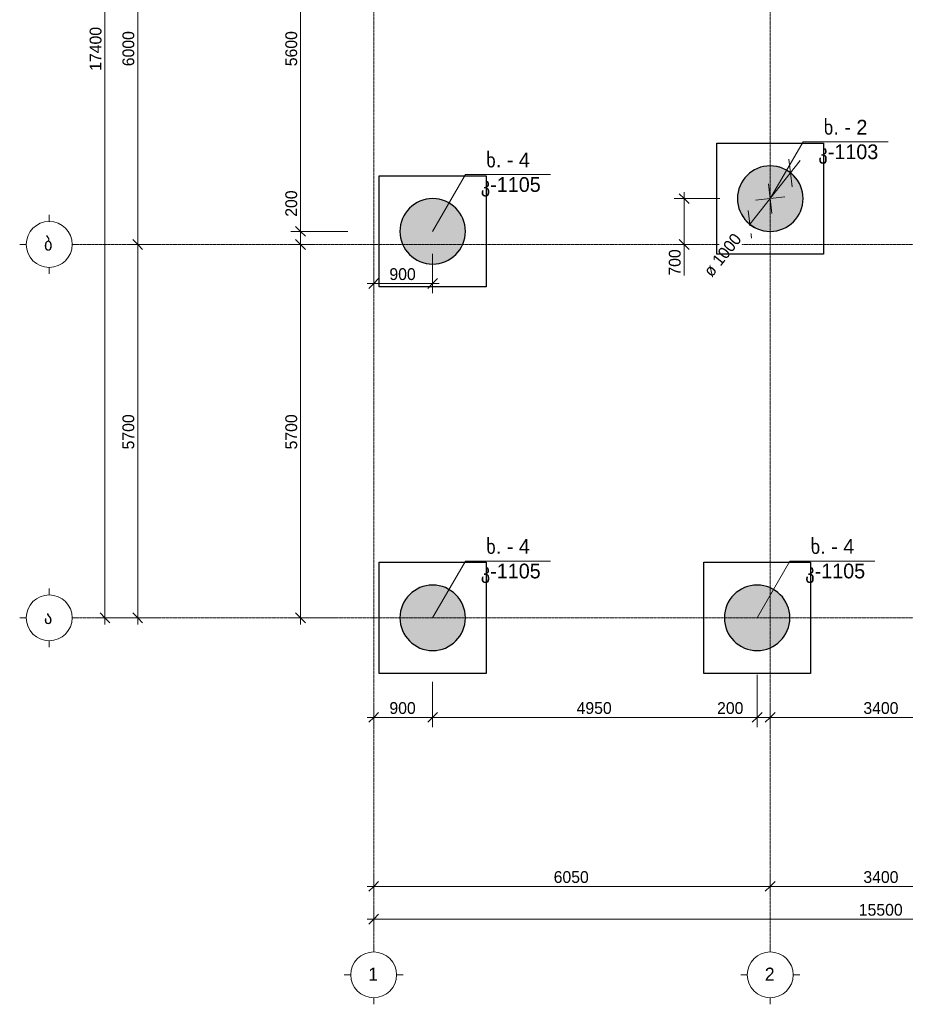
# Model space of a CAD drawing. Header units: millimetres. Extents: x -21500 to 4800, y -5900 to 24163.
# Tile 1 of 4: x -21500 to -7990, y -5900 to 9131. Entities that reach past the tile are written whole.
import ezdxf

# ---------------------------------------------------------------- set-up
doc = ezdxf.new("R2010")
doc.units = ezdxf.units.MM
doc.linetypes.add('StructuralPlan-B03$0$Grid Line', pattern=[22.225, 12.7, -3.175, 3.175, -3.175])
doc.layers.get('Defpoints').update_dxf_attribs({"color": 6})
for name, color, linetype, lineweight in [('S - HATCH', 252, 'Continuous', 5), ('S - TEXT', 7, 'Continuous', 9), ('StructuralPlan-B03$0$A-010-D_DIM', 7, 'Continuous', 5), ('StructuralPlan-B03$0$A-010-D_DIM-100', 7, 'Continuous', 5), ('StructuralPlan-B03$0$S-280-M_COLUMN', 7, 'Continuous', 30), ('StructuralPlan-B03$0$S-280-M_COLUMN main', 7, 'Continuous', 30), ('StructuralPlan-B03$0$Z-030-M_GRID', 7, 'Continuous', 5), ('StructuralPlan-B03$0$Z-033_T_GRIDREF', 7, 'Continuous', 5)]:
    doc.layers.add(name, color=color, linetype=linetype, lineweight=lineweight)
doc.styles.add('Cubicon', font='Cubicon.ttf')
doc.styles.add('StructuralPlan-B03$0$Cubicon', font='Cubicon.ttf', dxfattribs={"height": 200})
doc.styles.add('StructuralPlan-B03$0$Cubicon_1', font='Cubicon.ttf', dxfattribs={"height": 200})
doc.styles.add('StructuralPlan-B03$0$Cubicon_2', font='Cubicon.ttf', dxfattribs={"height": 180})
doc.dimstyles.new('CUB-M-100', dxfattribs={"dimscale": 100, "dimtxt": 1.8, "dimasz": 1.5, "dimexe": 1.5, "dimexo": 2, "dimgap": 1, "dimtad": 0, "dimdec": 0, "dimzin": 3, "dimdsep": 46, "dimtxsty": 'Cubicon', "dimblk": 'OBLIQUE', "dimcen": 1.5, "dimdle": 1, "dimazin": 2, "dimtfac": 0.75, "dimtdec": 0, "dimtmove": 0, "dimatfit": 3, "dimldrblk": 'SMALL', "dimfxl": 1, "dimtolj": 1, "dimtzin": 0, "dimlwd": -1, "dimlwe": -1, "dimarcsym": 0})
doc.dimstyles.new('StructuralPlan-B03$0$CUB_-_Diameter', dxfattribs={"dimscale": 304.8, "dimtxt": 181.601257, "dimasz": 0.984252, "dimexe": 0.787402, "dimexo": 0, "dimgap": 0.492126, "dimtad": 1, "dimjust": 3, "dimdec": 0, "dimzin": 0, "dimdsep": 46, "dimtxsty": 'StructuralPlan-B03$0$Cubicon_2', "dimblk1": 'StructuralPlan-B03$0$_Oblique', "dimblk2": 'StructuralPlan-B03$0$_Oblique', "dimsah": 1, "dimcen": 0.09, "dimdle": 0.787402, "dimazin": 0, "dimtfac": 1, "dimtdec": 4, "dimtix": 1, "dimtmove": 0, "dimatfit": 2, "dimfxl": 1, "dimtvp": 1, "dimtfill": 1, "dimtolj": 1, "dimtzin": 0, "dimarcsym": 2})
doc.dimstyles.new('StructuralPlan-B03$0$CUB_DIM_1_8', dxfattribs={"dimscale": 304.8, "dimtxt": 181.601257, "dimasz": 0.492126, "dimexe": 0.492126, "dimexo": 0.0625, "dimgap": 0, "dimtad": 1, "dimdec": 0, "dimzin": 0, "dimdsep": 46, "dimtxsty": 'StructuralPlan-B03$0$Cubicon_2', "dimblk1": 'StructuralPlan-B03$0$_Oblique', "dimblk2": 'StructuralPlan-B03$0$_Oblique', "dimsah": 1, "dimcen": 0.09, "dimdle": 0.328084, "dimazin": 0, "dimtfac": 1, "dimtdec": 4, "dimtix": 1, "dimtmove": 0, "dimatfit": 3, "dimfxl": 0.656168, "dimfxlon": 1, "dimtvp": 1, "dimtolj": 1, "dimtzin": 0, "dimarcsym": 2})
doc.dimstyles.new('StructuralPlan-B03$0$CUB_DIM_1_8_1', dxfattribs={"dimscale": 304.8, "dimtxt": 181.601257, "dimasz": 0.492126, "dimexe": 0.492126, "dimexo": 0.0625, "dimgap": 0, "dimtad": 1, "dimdec": 0, "dimzin": 0, "dimdsep": 46, "dimtxsty": 'StructuralPlan-B03$0$Cubicon_2', "dimblk1": 'StructuralPlan-B03$0$_Oblique', "dimblk2": 'StructuralPlan-B03$0$_Oblique', "dimsah": 1, "dimcen": 0.09, "dimdle": 0.328084, "dimazin": 0, "dimtfac": 1, "dimtdec": 4, "dimtix": 1, "dimtmove": 1, "dimatfit": 3, "dimfxl": 0.656168, "dimfxlon": 1, "dimtvp": 1, "dimtolj": 1, "dimtzin": 0, "dimarcsym": 2})

# ---------------------------------------------------------------- blocks, each defined once
blk = doc.blocks.new('StructuralPlan-B03$0$Grid - 00_CUB_ღერძის თავი-752507-B03')
at = {"layer": 'StructuralPlan-B03$0$Z-033_T_GRIDREF'}
for p, q in [((0, 3.5), (0, 4.5)), ((-3.5, 0), (-4.5, 0)), ((3.5, 0), (4.5, 0)), ((0, -3.5), (0, -4.5))]:
    blk.add_line(p, q, dxfattribs=at)
blk.add_circle((0, 0), 3.5, dxfattribs=at)
blk = doc.blocks.new('StructuralPlan-B03$0$DIMBLOCK5-B03')
at = {"layer": 'StructuralPlan-B03$0$A-010-D_DIM-100', "transparency": 16777216}
for p, q in [((-16100, -4600), (-16100, -4400)), ((-600, -4600), (-600, -4400)), ((-16200, -4600), (-500, -4600)), ((-16100, -4600), (-16175, -4675)), ((-16100, -4600), (-16025, -4525)), ((-16100, -4600), (-16100, -4750)), ((-600, -4600), (-675, -4675)), ((-600, -4600), (-525, -4525)), ((-600, -4600), (-600, -4750))]:
    blk.add_line(p, q, dxfattribs=at)
at = {"layer": 'StructuralPlan-B03$0$A-010-D_DIM-100', "color": 0, "transparency": 16777216, "insert": (-8699, -4367), "char_height": 180, "width": 838.16, "attachment_point": 1, "line_spacing_factor": 0.931288, "style": 'StructuralPlan-B03$0$Cubicon_2'}
blk.add_mtext('15500', dxfattribs=at)
blk = doc.blocks.new('StructuralPlan-B03$0$_Oblique')
at = {"color": 0, "linetype": 'ByBlock', "lineweight": -2}
blk.add_line((-0.5, -0.5), (0.5, 0.5), dxfattribs=at)
blk = doc.blocks.new('StructuralPlan-B03$0$DIMBLOCK6-B03')
at = {"layer": 'StructuralPlan-B03$0$A-010-D_DIM-100', "transparency": 16777216}
for p, q in [((-16100, -4100), (-16100, -3900)), ((-10050, -4100), (-10050, -3900)), ((-16100, -4100), (-16025, -4025)), ((-10050, -4100), (-9975, -4025)), ((-16200, -4100), (-10050, -4100)), ((-16100, -4100), (-16175, -4175)), ((-16100, -4100), (-16100, -4250)), ((-10050, -4100), (-10125, -4175)), ((-10050, -4100), (-10050, -4250))]:
    blk.add_line(p, q, dxfattribs=at)
at = {"layer": 'StructuralPlan-B03$0$A-010-D_DIM-100', "color": 0, "transparency": 16777216, "insert": (-13354, -3867), "char_height": 180, "width": 670.53, "attachment_point": 1, "line_spacing_factor": 0.931288, "style": 'StructuralPlan-B03$0$Cubicon_2'}
blk.add_mtext('6050', dxfattribs=at)
blk = doc.blocks.new('StructuralPlan-B03$0$DIMBLOCK7-B03')
at = {"layer": 'StructuralPlan-B03$0$A-010-D_DIM-100', "transparency": 16777216}
for p, q in [((-10050, -4100), (-10050, -3900)), ((-6650, -4100), (-6650, -3900)), ((-10050, -4100), (-9975, -4025)), ((-6650, -4100), (-6575, -4025)), ((-10050, -4100), (-10125, -4175)), ((-10050, -4100), (-6650, -4100)), ((-10050, -4100), (-10050, -4250)), ((-6650, -4100), (-6725, -4175)), ((-6650, -4100), (-6650, -4250))]:
    blk.add_line(p, q, dxfattribs=at)
at = {"layer": 'StructuralPlan-B03$0$A-010-D_DIM-100', "color": 0, "transparency": 16777216, "insert": (-8629, -3867), "char_height": 180, "width": 670.53, "attachment_point": 1, "line_spacing_factor": 0.931288, "style": 'StructuralPlan-B03$0$Cubicon_2'}
blk.add_mtext('3400', dxfattribs=at)
blk = doc.blocks.new('StructuralPlan-B03$0$DIMBLOCK13-B03')
at = {"layer": 'StructuralPlan-B03$0$A-010-D_DIM-100', "transparency": 16777216}
for p, q in [((-20200, 17400), (-20275, 17475)), ((-20200, -100), (-20200, 17500)), ((-20200, 17400), (-20350, 17400)), ((-20200, 17400), (-20125, 17325)), ((-20200, 17400), (-19862, 17400)), ((-20200, 0), (-20275, 75)), ((-20200, 0), (-20350, 0)), ((-20200, 0), (-20125, -75)), ((-20200, 0), (-19862, 0))]:
    blk.add_line(p, q, dxfattribs=at)
at = {"layer": 'StructuralPlan-B03$0$A-010-D_DIM-100', "color": 0, "transparency": 16777216, "insert": (-20433, 8351), "char_height": 180, "width": 838.16, "attachment_point": 1, "rotation": 90, "line_spacing_factor": 0.931288, "style": 'StructuralPlan-B03$0$Cubicon_2'}
blk.add_mtext('17400', dxfattribs=at)
blk = doc.blocks.new('StructuralPlan-B03$0$DIMBLOCK14-B03')
at = {"layer": 'StructuralPlan-B03$0$A-010-D_DIM-100', "transparency": 16777216}
for p, q in [((-19700, 5700), (-19775, 5775)), ((-19700, 5700), (-19850, 5700)), ((-19700, -100), (-19700, 5700)), ((-19700, 5700), (-19625, 5625)), ((-19700, 5700), (-19362, 5700)), ((-19700, 0), (-19775, 75)), ((-19700, 0), (-19850, 0)), ((-19700, 0), (-19625, -75)), ((-19700, 0), (-19362, 0))]:
    blk.add_line(p, q, dxfattribs=at)
at = {"layer": 'StructuralPlan-B03$0$A-010-D_DIM-100', "color": 0, "transparency": 16777216, "insert": (-19933, 2571), "char_height": 180, "width": 670.53, "attachment_point": 1, "rotation": 90, "line_spacing_factor": 0.931288, "style": 'StructuralPlan-B03$0$Cubicon_2'}
blk.add_mtext('5700', dxfattribs=at)
blk = doc.blocks.new('StructuralPlan-B03$0$DIMBLOCK15-B03')
at = {"layer": 'StructuralPlan-B03$0$A-010-D_DIM-100', "transparency": 16777216}
for p, q in [((-19700, 11700), (-19775, 11775)), ((-19700, 11700), (-19850, 11700)), ((-19700, 5700), (-19700, 11700)), ((-19700, 11700), (-19625, 11625)), ((-19700, 11700), (-19362, 11700)), ((-19700, 5700), (-19775, 5775)), ((-19700, 5700), (-19850, 5700)), ((-19700, 5700), (-19625, 5625)), ((-19700, 5700), (-19362, 5700))]:
    blk.add_line(p, q, dxfattribs=at)
at = {"layer": 'StructuralPlan-B03$0$A-010-D_DIM-100', "color": 0, "transparency": 16777216, "insert": (-19933, 8421), "char_height": 180, "width": 670.53, "attachment_point": 1, "rotation": 90, "line_spacing_factor": 0.931288, "style": 'StructuralPlan-B03$0$Cubicon_2'}
blk.add_mtext('6000', dxfattribs=at)
blk = doc.blocks.new('StructuralPlan-B03$0$DIMBLOCK24-B03')
at = {"layer": 'StructuralPlan-B03$0$A-010-D_DIM-100', "transparency": 16777216}
for p, q in [((-15200, -1520), (-15200, -977)), ((-16100, -1520), (-16100, -1320)), ((-16100, -1520), (-16025, -1445)), ((-15200, -1520), (-15125, -1445)), ((-16200, -1520), (-15200, -1520)), ((-16100, -1520), (-16175, -1595)), ((-16100, -1520), (-16100, -1670)), ((-15200, -1520), (-15275, -1595)), ((-15200, -1520), (-15200, -1670))]:
    blk.add_line(p, q, dxfattribs=at)
at = {"layer": 'StructuralPlan-B03$0$A-010-D_DIM-100', "color": 0, "transparency": 16777216, "insert": (-15860, -1287), "char_height": 180, "width": 502.9, "attachment_point": 1, "line_spacing_factor": 0.931288, "style": 'StructuralPlan-B03$0$Cubicon_2'}
blk.add_mtext('900', dxfattribs=at)
blk = doc.blocks.new('StructuralPlan-B03$0$DIMBLOCK25-B03')
at = {"layer": 'StructuralPlan-B03$0$A-010-D_DIM-100', "transparency": 16777216}
for p, q in [((-10250, -1520), (-10250, -872)), ((-15200, -1520), (-15200, -977)), ((-15200, -1520), (-15125, -1445)), ((-10250, -1520), (-10175, -1445)), ((-15200, -1520), (-15275, -1595)), ((-15200, -1520), (-10250, -1520)), ((-15200, -1520), (-15200, -1670)), ((-10250, -1520), (-10325, -1595)), ((-10250, -1520), (-10250, -1670))]:
    blk.add_line(p, q, dxfattribs=at)
at = {"layer": 'StructuralPlan-B03$0$A-010-D_DIM-100', "color": 0, "transparency": 16777216, "insert": (-13004, -1287), "char_height": 180, "width": 670.53, "attachment_point": 1, "line_spacing_factor": 0.931288, "style": 'StructuralPlan-B03$0$Cubicon_2'}
blk.add_mtext('4950', dxfattribs=at)
blk = doc.blocks.new('StructuralPlan-B03$0$DIMBLOCK26-B03')
at = {"layer": 'StructuralPlan-B03$0$A-010-D_DIM-100', "transparency": 16777216}
for p, q in [((-10250, -1520), (-10250, -872)), ((-10050, -1520), (-10050, -1320)), ((-10250, -1520), (-10175, -1445)), ((-10050, -1520), (-9975, -1445)), ((-10861, -1520), (-10342, -1520)), ((-10342, -1520), (-10150, -1520)), ((-10250, -1520), (-10325, -1595)), ((-10250, -1520), (-10050, -1520)), ((-10250, -1520), (-10250, -1670)), ((-10050, -1520), (-10125, -1595)), ((-10050, -1520), (-10050, -1670))]:
    blk.add_line(p, q, dxfattribs=at)
at = {"layer": 'StructuralPlan-B03$0$A-010-D_DIM-100', "color": 0, "transparency": 16777216, "insert": (-10861, -1287), "char_height": 180, "width": 502.9, "attachment_point": 1, "line_spacing_factor": 0.931288, "style": 'StructuralPlan-B03$0$Cubicon_2'}
blk.add_mtext('200', dxfattribs=at)
blk = doc.blocks.new('StructuralPlan-B03$0$DIMBLOCK27-B03')
at = {"layer": 'StructuralPlan-B03$0$A-010-D_DIM-100', "transparency": 16777216}
for p, q in [((-10050, -1520), (-10050, -1320)), ((-6650, -1520), (-6650, -1320)), ((-10050, -1520), (-9975, -1445)), ((-6650, -1520), (-6575, -1445)), ((-10050, -1520), (-10125, -1595)), ((-10050, -1520), (-6650, -1520)), ((-10050, -1520), (-10050, -1670)), ((-6650, -1520), (-6725, -1595)), ((-6650, -1520), (-6650, -1670))]:
    blk.add_line(p, q, dxfattribs=at)
at = {"layer": 'StructuralPlan-B03$0$A-010-D_DIM-100', "color": 0, "transparency": 16777216, "insert": (-8629, -1287), "char_height": 180, "width": 670.53, "attachment_point": 1, "line_spacing_factor": 0.931288, "style": 'StructuralPlan-B03$0$Cubicon_2'}
blk.add_mtext('3400', dxfattribs=at)
blk = doc.blocks.new('StructuralPlan-B03$0$DIMBLOCK36-B03')
at = {"layer": 'StructuralPlan-B03$0$A-010-D_DIM-100', "transparency": 16777216}
for p, q in [((-17215, 5700), (-17290, 5775)), ((-17215, 5700), (-17365, 5700)), ((-17215, -100), (-17215, 5700)), ((-17215, 5700), (-17140, 5625)), ((-17215, 5700), (-17047, 5700)), ((-17215, 0), (-17290, 75)), ((-17215, 0), (-17365, 0)), ((-17215, 0), (-17140, -75)), ((-17215, 0), (-16673, 0))]:
    blk.add_line(p, q, dxfattribs=at)
at = {"layer": 'StructuralPlan-B03$0$A-010-D_DIM-100', "color": 0, "transparency": 16777216, "insert": (-17448, 2571), "char_height": 180, "width": 670.53, "attachment_point": 1, "rotation": 90, "line_spacing_factor": 0.931288, "style": 'StructuralPlan-B03$0$Cubicon_2'}
blk.add_mtext('5700', dxfattribs=at)
blk = doc.blocks.new('StructuralPlan-B03$0$DIMBLOCK37-B03')
at = {"layer": 'StructuralPlan-B03$0$A-010-D_DIM-100', "transparency": 16777216}
for p, q in [((-17215, 6542), (-17215, 6023)), ((-17215, 6023), (-17215, 5800)), ((-17215, 5900), (-17365, 5900)), ((-17215, 5900), (-17290, 5975)), ((-17215, 5700), (-17215, 5900)), ((-17215, 5900), (-17140, 5825)), ((-17215, 5900), (-16493, 5900)), ((-17215, 5700), (-17290, 5775)), ((-17215, 5700), (-17365, 5700)), ((-17215, 5700), (-17140, 5625)), ((-17215, 5700), (-17047, 5700))]:
    blk.add_line(p, q, dxfattribs=at)
at = {"layer": 'StructuralPlan-B03$0$A-010-D_DIM-100', "color": 0, "transparency": 16777216, "insert": (-17448, 6123), "char_height": 180, "width": 502.9, "attachment_point": 1, "rotation": 90, "line_spacing_factor": 0.931288, "style": 'StructuralPlan-B03$0$Cubicon_2'}
blk.add_mtext('200', dxfattribs=at)
blk = doc.blocks.new('StructuralPlan-B03$0$DIMBLOCK38-B03')
at = {"layer": 'StructuralPlan-B03$0$A-010-D_DIM-100', "transparency": 16777216}
for p, q in [((-17215, 11500), (-17290, 11575)), ((-17215, 11500), (-17365, 11500)), ((-17215, 5900), (-17215, 11500)), ((-17215, 11500), (-17140, 11425)), ((-17215, 11500), (-16673, 11500)), ((-17215, 5900), (-17365, 5900)), ((-17215, 5900), (-17290, 5975)), ((-17215, 5900), (-17140, 5825)), ((-17215, 5900), (-16493, 5900))]:
    blk.add_line(p, q, dxfattribs=at)
at = {"layer": 'StructuralPlan-B03$0$A-010-D_DIM-100', "color": 0, "transparency": 16777216, "insert": (-17448, 8421), "char_height": 180, "width": 670.53, "attachment_point": 1, "rotation": 90, "line_spacing_factor": 0.931288, "style": 'StructuralPlan-B03$0$Cubicon_2'}
blk.add_mtext('5600', dxfattribs=at)
blk = doc.blocks.new('StructuralPlan-B03$0$DIMBLOCK46-B03')
at = {"layer": 'StructuralPlan-B03$0$A-010-D_DIM-100', "transparency": 16777216}
for p, q in [((-11364, 6400), (-11439, 6475)), ((-11364, 5600), (-11364, 6500)), ((-11364, 6400), (-11514, 6400)), ((-11364, 6400), (-11289, 6325)), ((-11364, 6400), (-10821, 6400)), ((-11364, 5743), (-11364, 6050)), ((-11364, 5700), (-11439, 5775)), ((-11364, 5224), (-11364, 5743)), ((-11364, 5700), (-11514, 5700)), ((-11364, 5700), (-11289, 5625)), ((-11364, 5700), (-11138, 5700))]:
    blk.add_line(p, q, dxfattribs=at)
at = {"layer": 'StructuralPlan-B03$0$A-010-D_DIM-100', "color": 0, "transparency": 16777216, "insert": (-11597, 5224), "char_height": 180, "width": 502.9, "attachment_point": 1, "rotation": 90, "line_spacing_factor": 0.931288, "style": 'StructuralPlan-B03$0$Cubicon_2'}
blk.add_mtext('700', dxfattribs=at)
blk = doc.blocks.new('StructuralPlan-B03$0$DIMBLOCK50-B03')
at = {"layer": 'StructuralPlan-B03$0$A-010-D_DIM-100', "transparency": 16777216}
for p, q in [((-15200, 5104), (-15200, 5557)), ((-16100, 5104), (-16100, 5304)), ((-16100, 5104), (-16025, 5179)), ((-15200, 5104), (-15125, 5179)), ((-16200, 5104), (-15100, 5104)), ((-16100, 5104), (-16175, 5029)), ((-16100, 5104), (-16100, 4954)), ((-15200, 5104), (-15275, 5029)), ((-15200, 5104), (-15200, 4954))]:
    blk.add_line(p, q, dxfattribs=at)
at = {"layer": 'StructuralPlan-B03$0$A-010-D_DIM-100', "color": 0, "transparency": 16777216, "insert": (-15860, 5337), "char_height": 180, "width": 502.9, "attachment_point": 1, "line_spacing_factor": 0.931288, "style": 'StructuralPlan-B03$0$Cubicon_2'}
blk.add_mtext('900', dxfattribs=at)
blk = doc.blocks.new('StructuralPlan-B03$0$DIMBLOCK52-B03')
at = {"layer": 'StructuralPlan-B03$0$A-010-D_DIM-100', "transparency": 16777216}
for p, q in [((-10050, 6400), (-9591, 6980)), ((-9740, 6792), (-9764, 7003)), ((-9740, 6792), (-9715, 6581)), ((-10024, 6175), (-10076, 6625)), ((-10050, 6400), (-10509, 5820)), ((-10275, 6374), (-9825, 6426)), ((-10360, 6008), (-10385, 6219)), ((-10360, 6008), (-10336, 5797))]:
    blk.add_line(p, q, dxfattribs=at)
for start, end in [(24.1221, 79.1261), (204.1221, 259.1261)]:
    blk.add_arc((-10050, 6400), 500, start, end, dxfattribs=at)
at = {"layer": 'StructuralPlan-B03$0$A-010-D_DIM-100', "color": 0, "transparency": 16777216, "insert": (-11083, 5302), "char_height": 180, "width": 938.74, "attachment_point": 1, "rotation": 51.6241, "line_spacing_factor": 0.931288, "style": 'StructuralPlan-B03$0$Cubicon_2', "bg_fill": 3, "box_fill_scale": 1.25, "bg_fill_color": 256, "bg_fill_true_color": 13158600, "bg_fill_transparency": 0}
blk.add_mtext('ø 1000', dxfattribs=at)
blk = doc.blocks.new('A$C3c393834')
at = {"layer": 'Defpoints', "color": 3}
blk.add_lwpolyline([(-814, 848), (814, 848), (814, -848), (-814, -848)], close=True, dxfattribs=at)
blk = doc.blocks.new('A$Ce44b4616')
at = {"layer": 'Defpoints', "color": 6}
blk.add_lwpolyline([(-814, 848), (814, 848), (814, -848), (-814, -848)], close=True, dxfattribs=at)
blk = doc.blocks.new('_Oblique')
at = {"color": 0, "linetype": 'ByBlock', "lineweight": -2}
blk.add_line((-0.5, -0.5), (0.5, 0.5), dxfattribs=at)
blk = doc.blocks.new('StructuralPlan-B03')
at = {"layer": 'StructuralPlan-B03$0$S-280-M_COLUMN main', "true_color": 0xa4a4a4}
for points in [[(-10050, 5900), (-9971.8, 5906.2), (-9895.5, 5924.5), (-9823, 5954.5), (-9756.1, 5995.5), (-9696.4, 6046.4), (-9645.5, 6106.1), (-9604.5, 6173), (-9574.5, 6245.5), (-9556.2, 6321.8), (-9550, 6400), (-9556.2, 6478.2), (-9574.5, 6554.5), (-9604.5, 6627), (-9645.5, 6693.9), (-9696.4, 6753.6), (-9756.1, 6804.5), (-9823, 6845.5), (-9895.5, 6875.5), (-9971.8, 6893.8), (-10050, 6900), (-10128.2, 6893.8), (-10204.5, 6875.5), (-10277, 6845.5), (-10343.9, 6804.5), (-10403.6, 6753.6), (-10454.5, 6693.9), (-10495.5, 6627), (-10525.5, 6554.5), (-10543.8, 6478.2), (-10550, 6400), (-10543.8, 6321.8), (-10525.5, 6245.5), (-10495.5, 6173), (-10454.5, 6106.1), (-10403.6, 6046.4), (-10343.9, 5995.5), (-10277, 5954.5), (-10204.5, 5924.5), (-10128.2, 5906.2)], [(-15200, 5400), (-15121.8, 5406.2), (-15045.5, 5424.5), (-14973, 5454.5), (-14906.1, 5495.5), (-14846.4, 5546.4), (-14795.5, 5606.1), (-14754.5, 5673), (-14724.5, 5745.5), (-14706.2, 5821.8), (-14700, 5900), (-14706.2, 5978.2), (-14724.5, 6054.5), (-14754.5, 6127), (-14795.5, 6193.9), (-14846.4, 6253.6), (-14906.1, 6304.5), (-14973, 6345.5), (-15045.5, 6375.5), (-15121.8, 6393.8), (-15200, 6400), (-15278.2, 6393.8), (-15354.5, 6375.5), (-15427, 6345.5), (-15493.9, 6304.5), (-15553.6, 6253.6), (-15604.5, 6193.9), (-15645.5, 6127), (-15675.5, 6054.5), (-15693.8, 5978.2), (-15700, 5900), (-15693.8, 5821.8), (-15675.5, 5745.5), (-15645.5, 5673), (-15604.5, 5606.1), (-15553.6, 5546.4), (-15493.9, 5495.5), (-15427, 5454.5), (-15354.5, 5424.5), (-15278.2, 5406.2)], [(-15200, -500), (-15121.8, -493.8), (-15045.5, -475.5), (-14973, -445.5), (-14906.1, -404.5), (-14846.4, -353.6), (-14795.5, -293.9), (-14754.5, -227), (-14724.5, -154.5), (-14706.2, -78.2), (-14700, 0), (-14706.2, 78.2), (-14724.5, 154.5), (-14754.5, 227), (-14795.5, 293.9), (-14846.4, 353.6), (-14906.1, 404.5), (-14973, 445.5), (-15045.5, 475.5), (-15121.8, 493.8), (-15200, 500), (-15278.2, 493.8), (-15354.5, 475.5), (-15427, 445.5), (-15493.9, 404.5), (-15553.6, 353.6), (-15604.5, 293.9), (-15645.5, 227), (-15675.5, 154.5), (-15693.8, 78.2), (-15700, 0), (-15693.8, -78.2), (-15675.5, -154.5), (-15645.5, -227), (-15604.5, -293.9), (-15553.6, -353.6), (-15493.9, -404.5), (-15427, -445.5), (-15354.5, -475.5), (-15278.2, -493.8)], [(-10250, -500), (-10171.8, -493.8), (-10095.5, -475.5), (-10023, -445.5), (-9956.1, -404.5), (-9896.4, -353.6), (-9845.5, -293.9), (-9804.5, -227), (-9774.5, -154.5), (-9756.2, -78.2), (-9750, 0), (-9756.2, 78.2), (-9774.5, 154.5), (-9804.5, 227), (-9845.5, 293.9), (-9896.4, 353.6), (-9956.1, 404.5), (-10023, 445.5), (-10095.5, 475.5), (-10171.8, 493.8), (-10250, 500), (-10328.2, 493.8), (-10404.5, 475.5), (-10477, 445.5), (-10543.9, 404.5), (-10603.6, 353.6), (-10654.5, 293.9), (-10695.5, 227), (-10725.5, 154.5), (-10743.8, 78.2), (-10750, 0), (-10743.8, -78.2), (-10725.5, -154.5), (-10695.5, -227), (-10654.5, -293.9), (-10603.6, -353.6), (-10543.9, -404.5), (-10477, -445.5), (-10404.5, -475.5), (-10328.2, -493.8)]]:
    blk.add_hatch(color=253, dxfattribs=at).paths.add_polyline_path(points)
at = {"layer": 'StructuralPlan-B03$0$S-280-M_COLUMN'}
for centre, start, end in [((-10050, 6400), 0, 180), ((-15200, 5900), 0, 180), ((-10050, 6400), 180, 360), ((-15200, 5900), 180, 360), ((-15200, 0), 0, 180), ((-10250, 0), 0, 180), ((-15200, 0), 180, 360), ((-10250, 0), 180, 360)]:
    blk.add_arc(centre, 500, start, end, dxfattribs=at)
at = {"layer": 'StructuralPlan-B03$0$Z-030-M_GRID', "linetype": 'StructuralPlan-B03$0$Grid Line'}
for p, q in [((-16100, 22400), (-16100, -5000)), ((-10050, 22400), (-10050, -5000)), ((3900, 5700), (-20600, 5700)), ((3900, 0), (-20600, 0))]:
    blk.add_line(p, q, dxfattribs=at)
at = {"layer": 'StructuralPlan-B03$0$Z-033_T_GRIDREF', "xscale": 99.99999999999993, "yscale": 99.99999999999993, "zscale": 99.99999999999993}
for p, rotation in [((-21050, 5700), 89.99999999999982), ((-21050, 0), 89.99999999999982), ((-16100, -5450), 180), ((-10050, -5450), 180)]:
    blk.add_blockref('StructuralPlan-B03$0$Grid - 00_CUB_ღერძის თავი-752507-B03', p, dxfattribs=dict(at, rotation=rotation))
at = {"layer": 'StructuralPlan-B03$0$Z-033_T_GRIDREF', "char_height": 200, "width": 192.405, "attachment_point": 1}
for s, insert, style in [('\\fCubicon|b0|i0|c254|p2|;ბ', (-21129.9, 5807.1), 'StructuralPlan-B03$0$Cubicon'), ('\\fCubicon|b0|i0|c254|p2|;ა', (-21129.9, 107.1), 'StructuralPlan-B03$0$Cubicon'), ('\\fCubicon|b0|i0|c204|p2|;1', (-16182.4, -5340.2), 'StructuralPlan-B03$0$Cubicon_1'), ('\\fCubicon|b0|i0|c204|p2|;2', (-10132.4, -5340.2), 'StructuralPlan-B03$0$Cubicon_1')]:
    blk.add_mtext(s, dxfattribs=dict(at, insert=insert, style=style))
at = {"layer": 'StructuralPlan-B03$0$A-010-D_DIM'}
for base, p1, p2, override, picture, middle in [((-20200, 17400), (-19862.3, 0), (-19862.3, 17400), {"dimpost": '<>', "dimfxl": 17399.999996}, 'StructuralPlan-B03$0$DIMBLOCK13-B03', (-20291.8, 8700)), ((-19700, 11700), (-19362.3, 5700), (-19362.3, 11700), {"dimpost": '<>', "dimfxl": 6000}, 'StructuralPlan-B03$0$DIMBLOCK15-B03', (-19791.8, 8700)), ((-17215, 11500), (-16492.8, 5900), (-16672.7, 11500), {"dimpost": '<>', "dimfxl": 5602.88936}, 'StructuralPlan-B03$0$DIMBLOCK38-B03', (-17306.8, 8700)), ((-19700, 5700), (-19362.3, 0), (-19362.3, 5700), {"dimpost": '<>', "dimfxl": 5700.000079}, 'StructuralPlan-B03$0$DIMBLOCK14-B03', (-19791.8, 2850)), ((-17215, 5700), (-16672.7, 0), (-17046.9, 5700), {"dimpost": '<>', "dimfxl": 5712.270697}, 'StructuralPlan-B03$0$DIMBLOCK36-B03', (-17306.8, 2850))]:
    dim = blk.add_linear_dim(base=base, p1=p1, p2=p2, angle=90, dimstyle='StructuralPlan-B03$0$CUB_DIM_1_8', override=override, dxfattribs=at)
    dim.commit()
    dim.dimension.update_dxf_attribs({"geometry": picture, "text_midpoint": middle})
for base, p1, p2, override, picture, middle in [((-17215, 5900), (-17046.9, 5700), (-16492.8, 5900), {"dimpost": '<>', "dimfxl": 589.11829}, 'StructuralPlan-B03$0$DIMBLOCK37-B03', (-17328, 6374.5)), ((-11363.6, 6400), (-11138.1, 5700), (-10821.3, 6400), {"dimpost": '<>', "dimfxl": 768.346598}, 'StructuralPlan-B03$0$DIMBLOCK46-B03', (-11476.7, 5475.7))]:
    dim = blk.add_linear_dim(base=base, p1=p1, p2=p2, angle=90, dimstyle='StructuralPlan-B03$0$CUB_DIM_1_8_1', override=override, dxfattribs=at)
    dim.commit()
    dim.dimension.update_dxf_attribs({"geometry": picture, "text_midpoint": middle, "dimtype": 128, "text_rotation": 90})
for base, p1, p2, override, picture, middle in [((-15200, 5104.1), (-16100, 5304.1), (-15200, 5557.3), {"dimpost": '<>', "dimfxl": 934.927284}, 'StructuralPlan-B03$0$DIMBLOCK50-B03', (-15650, 5196)), ((-10250, -1519.7), (-15200, -977.4), (-10250, -871.9), {"dimpost": '<>', "dimfxl": 4951.123245}, 'StructuralPlan-B03$0$DIMBLOCK25-B03', (-12725, -1427.8)), ((-15200, -1519.7), (-16100, -1319.7), (-15200, -977.4), {"dimpost": '<>', "dimfxl": 962.880505}, 'StructuralPlan-B03$0$DIMBLOCK24-B03', (-15650, -1427.8)), ((-6650, -1519.7), (-10050, -1319.7), (-6650, -1319.7), {"dimpost": '<>', "dimfxl": 3399.999947}, 'StructuralPlan-B03$0$DIMBLOCK27-B03', (-8350, -1427.8)), ((-10050, -4100), (-16100, -3900), (-10050, -3900), {"dimpost": '<>', "dimfxl": 6050.000053}, 'StructuralPlan-B03$0$DIMBLOCK6-B03', (-13075, -4008.2)), ((-6650, -4100), (-10050, -3900), (-6650, -3900), {"dimpost": '<>', "dimfxl": 3399.999947}, 'StructuralPlan-B03$0$DIMBLOCK7-B03', (-8350, -4008.1)), ((-600, -4600), (-16100, -4400), (-600, -4400), {"dimpost": '<>', "dimfxl": 15500}, 'StructuralPlan-B03$0$DIMBLOCK5-B03', (-8350, -4508.2))]:
    dim = blk.add_linear_dim(base=base, p1=p1, p2=p2, dimstyle='StructuralPlan-B03$0$CUB_DIM_1_8', override=override, dxfattribs=at)
    dim.commit()
    dim.dimension.update_dxf_attribs({"geometry": picture, "text_midpoint": middle})
dim = blk.add_linear_dim(base=(-10050, -1519.7), p1=(-10250, -871.9), p2=(-10050, -1319.7), dimstyle='StructuralPlan-B03$0$CUB_DIM_1_8_1', override={"dimpost": '<>', "dimfxl": 490.352105}, dxfattribs=at)
dim.commit()
dim.dimension.update_dxf_attribs({"geometry": 'StructuralPlan-B03$0$DIMBLOCK26-B03', "text_midpoint": (-10609.6, -1406.6), "dimtype": 128})
dim = blk.add_diameter_dim_2p(p1=(-9739.6, 6792), p2=(-10360.4, 6008), dimstyle='StructuralPlan-B03$0$CUB_-_Diameter', override={"dimpost": 'ø<>'}, dxfattribs=at)
dim.commit()
dim.dimension.update_dxf_attribs({"geometry": 'StructuralPlan-B03$0$DIMBLOCK52-B03', "text_midpoint": (-10242.2, 6552.2)})

msp = doc.modelspace()

# ---------------------------------------------------------------- block references
at = {"layer": 'S - HATCH', "color": 1}
msp.add_blockref('StructuralPlan-B03', (0, 0), dxfattribs=at)

# ---------------------------------------------------------------- next in the draw order: block references
at = {"layer": 'Defpoints'}
for name, p in [('A$Ce44b4616', (-10050, 6400)), ('A$C3c393834', (-15200, 5900)), ('A$C3c393834', (-15200, 0)), ('A$C3c393834', (-10250, 0))]:
    msp.add_blockref(name, p, dxfattribs=at)

# ---------------------------------------------------------------- next in the draw order: texts
at = {"layer": 'S - TEXT', "transparency": 33554684, "char_height": 225, "attachment_point": 5, "style": 'Cubicon'}
for s, insert in [('ხ. - 2\\P კ-1103', (-8901, 7266)), ('ხ. - 4\\P კ-1105', (-14051, 6766)), ('ხ. - 4\\P კ-1105', (-14051, 866)), ('ხ. - 4\\P კ-1105', (-9101, 866))]:
    msp.add_mtext(s, dxfattribs=dict(at, insert=insert))

# ---------------------------------------------------------------- next in the draw order: leaders
at = {"layer": 'S - TEXT', "transparency": 33554684}
for points in [[(-10050, 6400), (-9550, 7266), (-8253, 7266)], [(-15200, 5900), (-14700, 6766), (-13403, 6766)], [(-15200, 0), (-14700, 866), (-13403, 866)], [(-10250, 0), (-9750, 866), (-8453, 866)]]:
    msp.add_leader(points, dimstyle='CUB-M-100', override={"dimasz": 1, "dimldrblk": 'None'}, dxfattribs=at)

doc.saveas('drawing.dxf')
